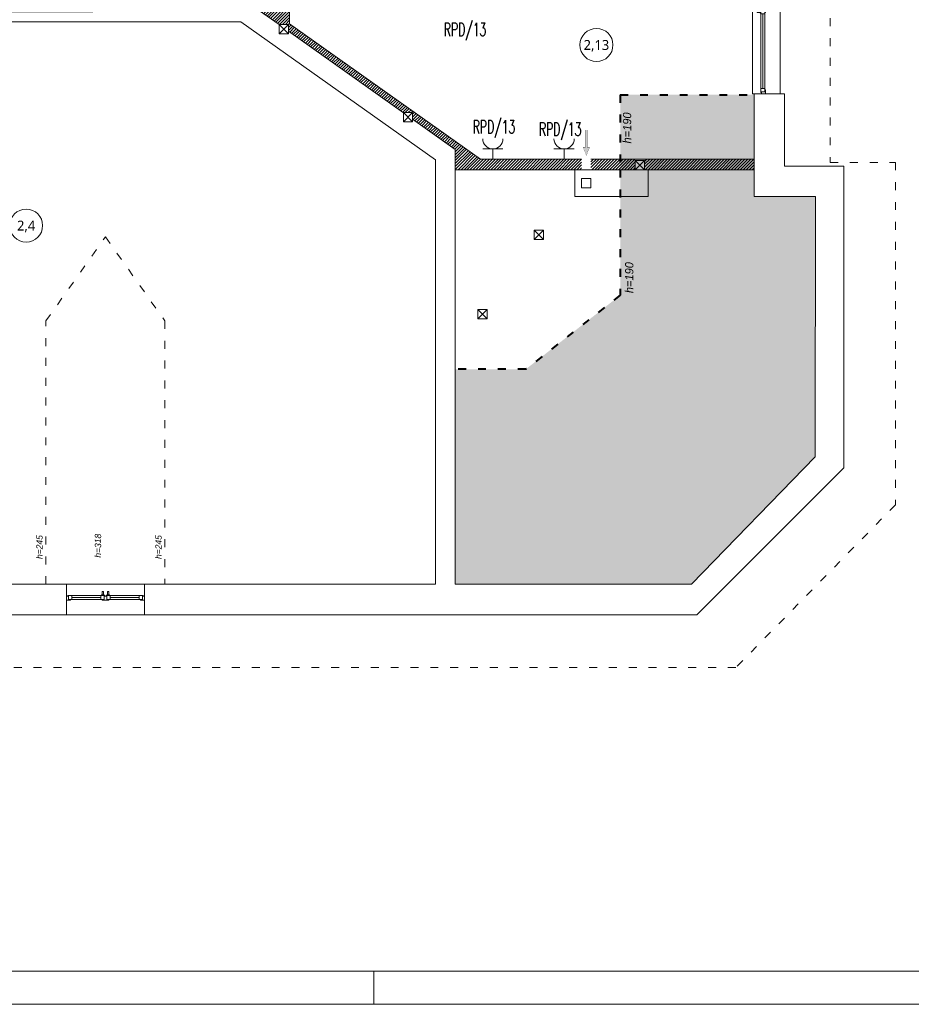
# Model space of a CAD drawing. Header units: millimetres. Extents: x 85284 to 143915, y -66821 to -28273.
# Tile 13 of 28: x 127936 to 129285, y -66715 to -65227. Entities that reach past the tile are written whole.
import ezdxf
from ezdxf.enums import TextEntityAlignment as Align

# ---------------------------------------------------------------- set-up
doc = ezdxf.new("R2010")
doc.units = ezdxf.units.MM
doc.linetypes.add('ACAD_ISO03W100', pattern=[30, 12, -18])
doc.layers.get('0').update_dxf_attribs({"color": 251, "lineweight": 9})
for name, color, linetype, lineweight in [('IE_Gniazda', 3, 'Continuous', 15), ('IE_Numery obw ośw hala', 6, 'Continuous', 13), ('IE_Ramka', 7, 'Continuous', 15), ('IE_Tabelka', 7, 'Continuous', 15), ('opis..KF', 251, 'Continuous', 9), ('pomocnicza', 251, 'Continuous', 9), ('stolarka_arch', 251, 'Continuous', 9), ('wentylacja..KF', 251, 'Continuous', 9), ('wypełnienie 2', 251, 'Continuous', 9), ('ściana pro..KF', 251, 'Continuous', 9), ('ściany ist..KF', 251, 'Continuous', 9)]:
    doc.layers.add(name, color=color, linetype=linetype, lineweight=lineweight)
doc.styles.add('ARCH', font='segoeuil.ttf')
doc.styles.add('SIMPLEX', font='simplex', dxfattribs={"width": 0.85})
pattern_1 = [(45, (-308.0725, -28536.048), (-2.24506403, 2.24506403), [])]

# ---------------------------------------------------------------- blocks, each defined once
blk = doc.blocks.new('*U177')
at = {"layer": 'stolarka_arch', "lineweight": 0}
blk.add_lwpolyline([(0, 0), (251, 0), (251, -42), (0, -42)], close=True, dxfattribs=at)
at = {"layer": 'stolarka_arch'}
for points in [[(0, -22), (6, -22), (6, -23), (3, -23), (3, -28), (0, -28)], [(3, -23), (8, -23), (8, -29), (2, -29), (2, -28), (3, -28)], [(8, -26), (121.3, -26), (121.3, -23), (8, -23)], [(8, -26), (121.3, -26), (121.3, -29), (8, -29)], [(126.3, -23), (121.3, -23), (121.3, -29), (127.3, -29), (127.3, -28), (126.3, -28)], [(126.3, -30), (122.3, -30), (122.3, -29), (126.3, -29)], [(123.3, -22), (133.3, -22), (133.3, -23), (130.3, -23), (130.3, -28), (126.3, -28), (126.3, -23), (123.3, -23)], [(130.3, -23), (135.3, -23), (135.3, -29), (129.3, -29), (129.3, -28), (130.3, -28)], [(134.3, -30), (130.3, -30), (130.3, -29), (134.3, -29)], [(243, -26), (135.3, -26), (135.3, -23), (243, -23)], [(243, -26), (135.3, -26), (135.3, -29), (243, -29)], [(248, -23), (243, -23), (243, -29), (249, -29), (249, -28), (248, -28)], [(251, -22), (245, -22), (245, -23), (248, -23), (248, -28), (251, -28)], [(125.3, -35), (123.3, -35), (123.3, -30), (125.3, -30)], [(133.3, -35), (131.3, -35), (131.3, -30), (133.3, -30)]]:
    blk.add_lwpolyline(points, close=True, dxfattribs=at)
blk = doc.blocks.new('*U180')
at = {"layer": 'stolarka_arch', "lineweight": 0}
blk.add_lwpolyline([(0, 0), (118, 0), (118, -46), (0, -46)], close=True, dxfattribs=at)
at = {"layer": 'stolarka_arch'}
for points in [[(0, -22), (6, -22), (6, -23), (3, -23), (3, -28), (0, -28)], [(3, -23), (8, -23), (8, -29), (2, -29), (2, -28), (3, -28)], [(8, -26), (52, -26), (52, -23), (8, -23)], [(8, -26), (52, -26), (52, -29), (8, -29)], [(57, -23), (52, -23), (52, -29), (58, -29), (58, -28), (57, -28)], [(57, -30), (53, -30), (53, -29), (57, -29)], [(54, -22), (64, -22), (64, -23), (61, -23), (61, -28), (57, -28), (57, -23), (54, -23)], [(61, -23), (66, -23), (66, -29), (60, -29), (60, -28), (61, -28)], [(65, -30), (61, -30), (61, -29), (65, -29)], [(110, -26), (66, -26), (66, -23), (110, -23)], [(110, -26), (66, -26), (66, -29), (110, -29)], [(115, -23), (110, -23), (110, -29), (116, -29), (116, -28), (115, -28)], [(118, -22), (112, -22), (112, -23), (115, -23), (115, -28), (118, -28)], [(56, -35), (54, -35), (54, -30), (56, -30)], [(64, -35), (62, -35), (62, -30), (64, -30)]]:
    blk.add_lwpolyline(points, close=True, dxfattribs=at)
blk = doc.blocks.new('nr pom')
at = {"layer": 'opis..KF', "lineweight": 20}
blk.add_circle((0, 0), 25, dxfattribs=at)
at = {"layer": 'opis..KF', "style": 'ARCH'}
blk.add_attdef('00', text='', height=15, dxfattribs=at).set_placement((0, 0), align=Align.MIDDLE_CENTER)
blk = doc.blocks.new('*U1072')
at = {"layer": 'wentylacja..KF', "lineweight": 5}
h = blk.add_hatch(color=256, dxfattribs=at)
h.dxf.hatch_style = 1
h.paths.add_polyline_path([(12.5, 5), (12.5, 1.2), (38.5, 1.2), (38.5, -1.3), (12.5, -1.3), (12.5, -5), (0, 0)])
at = {"layer": 'wentylacja..KF', "color": 240, "const_width": 0.239}
blk.add_lwpolyline([(12.5, 5), (12.5, 1.2), (38.5, 1.2), (38.5, -1.3), (12.5, -1.3), (12.5, -5), (0, 0)], close=True, dxfattribs=at)
blk = doc.blocks.new('*U1138')
at = {"layer": 'IE_Ramka'}
blk.add_line((-185, 5), (-185, 0), dxfattribs=at)
for points in [[(-797, 0), (0, 0), (0, 444), (-797, 444)], [(-772, 5), (-5, 5), (-5, 439), (-772, 439)]]:
    blk.add_lwpolyline(points, close=True, dxfattribs=at)
blk = doc.blocks.new('G_poj_1faz_IP20')
at = {"layer": 'IE_Gniazda', "color": 0}
for p, q in [((-15.3, 15.3), (15.3, 15.3)), ((0, 15.3), (0, 0))]:
    blk.add_line(p, q, dxfattribs=at)
blk.add_arc((0, 30.7), 15.3, 180, 0, dxfattribs=at)

msp = doc.modelspace()

# ---------------------------------------------------------------- hatches: boundary and pattern name
at = {"layer": 'pomocnicza', "linetype": 'ByBlock', "lineweight": 0, "true_color": 0xe8e8e8}
h = msp.add_hatch(color=254, dxfattribs=at)
h.dxf.hatch_style = 1
h.paths.add_polyline_path([(128595.1, -65755.2), (128701.6, -65755.2), (128844.5, -65643.3), (128844.5, -65340.3), (129046.9, -65340.3), (129046.9, -65494), (129139.7, -65494), (129139.5, -65887.5), (128952.1, -66080), (128595.1, -66080)])
at = {"layer": 'wypełnienie 2', "linetype": 'ByBlock', "transparency": 33554595}
h = msp.add_hatch(dxfattribs=at)
h.set_pattern_fill('ANSI31', color=256)
h.set_pattern_definition(pattern_1)
h.paths.add_polyline_path([(128644.4, -64971), (128632.4, -64971), (128632.4, -64982), (128644.4, -64982)])
h.paths.add_polyline_path([(128644.4, -65082), (128632.4, -65082), (128632.4, -65184), (128530.7, -65184), (128530.7, -65196), (128644.4, -65196)])
h.paths.add_polyline_path([(128530.7, -65184), (128516.7, -65184), (128516.7, -65196), (128530.7, -65196)])
h.paths.add_polyline_path([(128516.7, -65184), (128342.7, -65184), (128342.7, -65244.1), (128516.4, -65367.2), (128516.7, -65367.2), (128516.7, -65354.9), (128344.7, -65232.9), (128344.7, -65196), (128516.7, -65196)])
h.paths.add_polyline_path([(128342.7, -65184), (128328.7, -65184), (128328.7, -65234), (128342.7, -65234)])
h.paths.add_polyline_path([(128328.7, -65184), (128307, -65184), (128286.7, -65204.4), (128328.7, -65234.1), (128328.7, -65234)])
h.paths.add_polyline_path([(128307, -65184), (128257.9, -65184), (128286.7, -65204.4)])
h = msp.add_hatch(dxfattribs=at)
h.set_pattern_fill('ANSI31', color=256)
h.set_pattern_definition(pattern_1)
h.paths.add_polyline_path([(128530.7, -65364.8), (128530.7, -65377.3), (128595.1, -65423), (128595.1, -65453.5), (128775.9, -65453.5), (128786.1, -65453.5), (128786.1, -65437.5), (128633.2, -65437.5)])
h.paths.add_polyline_path([(128516.7, -65354.9), (128516.7, -65367.2), (128530.7, -65367.2), (128530.7, -65364.8)])
h.paths.add_polyline_path([(128844.5, -65437.5), (128800.1, -65437.5), (128800.1, -65453.5), (128844.5, -65453.5)])
h.paths.add_polyline_path([(128867.4, -65439.5), (128867.4, -65437.5), (128844.5, -65437.5), (128844.5, -65453.5), (128867.4, -65453.5)])
h.paths.add_polyline_path([(128881.4, -65437.5), (128881.4, -65439.5), (128881.4, -65453.5), (128886.9, -65453.5), (129046.9, -65453.5), (129046.9, -65437.5)])

# ---------------------------------------------------------------- linework, layer by layer
at = {"linetype": 'ACAD_ISO03W100'}
for points in [[(127084.9, -62605), (129048.9, -62605), (129048.9, -64229), (129260.9, -64229.5), (129256.4, -64984.6), (129162, -64984.6), (129162, -65442.4), (129260.9, -65442.4), (129260.9, -65959.9), (129019.5, -66206), (127438.5, -66206)], [(127976.1, -66080), (127976.1, -65682), (128066.1, -65555.1), (128156.1, -65682), (128156.1, -66080)]]:
    msp.add_lwpolyline(points, dxfattribs=at)
at = {"linetype": 'ByBlock'}
msp.add_lwpolyline([(128775.9, -65494), (128886.9, -65494), (128886.9, -65453.5), (128775.9, -65453.5)], close=True, dxfattribs=at)
msp.add_lwpolyline([(128786.1, -65466.9), (128800.1, -65466.9), (128800.1, -65480.9), (128786.1, -65480.9)], close=True)
at = {"layer": 'pomocnicza', "color": 114, "linetype": 'ACAD_ISO03W100', "lineweight": 40, "true_color": 0x139b48}
for p, q in [((128844.5, -65340.3), (128844.5, -65453.5)), ((128844.5, -65340.3), (129046.9, -65340.3)), ((128844.5, -65453.5), (128844.5, -65643.3)), ((128844.5, -65643.3), (128701.6, -65755.2)), ((128701.6, -65755.2), (128595.1, -65755.2))]:
    msp.add_line(p, q, dxfattribs=at)
at = {"layer": 'ściana pro..KF', "linetype": 'ByBlock'}
for p, q in [((128344.7, -65196), (128344.7, -65232.9)), ((128344.7, -65232.9), (128633.2, -65437.5)), ((128633.2, -65437.5), (128786.1, -65437.5)), ((128800.1, -65437.5), (129046.9, -65437.5)), ((128775.9, -65453.5), (128595.1, -65453.5)), ((128886.9, -65453.5), (129046.9, -65453.5))]:
    msp.add_line(p, q, dxfattribs=at)
at = {"layer": 'ściany ist..KF', "linetype": 'ByBlock'}
for p, q in [((128328.7, -65234.1), (128257.9, -65184)), ((128328.7, -65248), (128342.7, -65234)), ((128328.7, -65234), (128342.7, -65248)), ((128516.7, -65367.4), (128342.7, -65244.1)), ((129046.9, -65339), (129046.9, -65494)), ((129046.9, -65339), (129088.9, -65339)), ((128516.7, -65367.2), (128530.7, -65381.2)), ((128516.7, -65381.2), (128530.7, -65367.2)), ((128589.4, -65419), (128530.7, -65377.3)), ((128595.1, -65423), (128589.4, -65419)), ((128595.1, -65423), (128595.1, -66048)), ((128565, -65441.6), (128565, -66080)), ((128867.4, -65439.5), (128881.4, -65453.5)), ((128867.4, -65453.5), (128881.4, -65439.5)), ((128886.9, -65453.5), (128775.9, -65453.5)), ((128775.9, -65453.5), (128775.9, -65494)), ((128886.9, -65494), (128886.9, -65453.5)), ((128775.9, -65494), (128886.9, -65494)), ((128714.4, -65545), (128728.4, -65559)), ((128714.4, -65559), (128728.4, -65545)), ((128629.4, -65665), (128643.4, -65679)), ((128629.4, -65679), (128643.4, -65665))]:
    msp.add_line(p, q, dxfattribs=at)
for points in [[(128046.9, -65150.4), (128046.9, -65215), (127706.4, -65215), (127706.4, -65230), (128270.8, -65230), (128565, -65438.5), (128565, -66080), (128125.1, -66080), (128125.1, -66126)], [(128125.1, -66126), (128960.4, -66126), (129182.9, -65904.1), (129182.9, -65448), (129092.9, -65448), (129092.9, -65339), (129046.9, -65339), (129046.9, -65494), (129139.7, -65494), (129139.5, -65887.5), (128952.1, -66080), (128595.1, -66080), (128595.1, -65423), (128530.7, -65377.3), (128530.7, -65381.2), (128516.7, -65381.2), (128516.7, -65367.4), (128342.7, -65244.1), (128342.7, -65248), (128328.7, -65248), (128328.7, -65234.1), (128257.9, -65184), (128092.9, -65184), (128092.9, -65150.4)], [(128046.9, -65230), (128270.8, -65230)], [(128270.8, -65230), (128565, -65438.5), (128565, -65567.9)], [(128328.7, -65234), (128342.7, -65234), (128342.7, -65248), (128328.7, -65248), (128328.7, -65234)], [(128516.7, -65367.2), (128530.7, -65367.2), (128530.7, -65381.2), (128516.7, -65381.2), (128516.7, -65367.2)], [(128867.4, -65439.5), (128881.4, -65439.5), (128881.4, -65453.5), (128867.4, -65453.5), (128867.4, -65439.5)], [(128714.4, -65545), (128728.4, -65545), (128728.4, -65559), (128714.4, -65559), (128714.4, -65545)], [(128629.4, -65665), (128643.4, -65665), (128643.4, -65679), (128629.4, -65679), (128629.4, -65665)]]:
    msp.add_lwpolyline(points, dxfattribs=at)
msp.add_lwpolyline([(127761.4, -66126), (128007.1, -66126), (128007.1, -66080), (127761.4, -66080)], close=True, dxfattribs=at)

# ---------------------------------------------------------------- block references
at = {"layer": 'IE_Gniazda'}
for p in [(128652, -65437.5), (128759.7, -65437.5)]:
    msp.add_blockref('G_poj_1faz_IP20', p, dxfattribs=at)
at = {"layer": 'IE_Tabelka', "xscale": 10, "yscale": 10, "zscale": 10}
msp.add_blockref('*U1138', (130322, -66714.8), dxfattribs=at)
at = {"layer": 'opis..KF', "color": 30}
for p, values in [((128808.6, -65265), {'00': '2,13'}), ((127946.2, -65538), {'00': '2,4'})]:
    msp.add_blockref('nr pom', p, dxfattribs=at).add_auto_attribs(values)
at = {"layer": 'stolarka_arch', "xscale": -1, "rotation": 270}
msp.add_blockref('*U177', (129086.4, -65339), dxfattribs=at)
at = {"layer": 'stolarka_arch', "rotation": 180}
msp.add_blockref('*U180', (128125.1, -66126), dxfattribs=at)
at = {"layer": 'wentylacja..KF', "rotation": 89.99999999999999}
msp.add_blockref('*U1072', (128793.3, -65432), dxfattribs=at)

# ---------------------------------------------------------------- texts
at = {"layer": 'IE_Numery obw ośw hala', "style": 'SIMPLEX', "width": 0.6}
for p in [(128577.8, -65251.6), (128621.5, -65398.7), (128721.6, -65402.1)]:
    msp.add_text('RPD/13', height=20, dxfattribs=at).set_placement(p)
at = {"layer": 'opis..KF', "attachment_point": 5, "rotation": 90, "style": 'ARCH'}
for s, insert, char_height in [('{\\fCentury Gothic|b0|i1|c238|p34;h=190}', (128855, -65390.4), 12.48), ('{\\fCentury Gothic|b0|i1|c238|p34;h=190}', (128858.3, -65616.6), 12.48), ('{\\fCentury Gothic|b0|i1|c238|p34;h=245}', (127966.4, -66023.8), 9.6), ('{\\fCentury Gothic|b0|i1|c238|p34;h=318}', (128054.9, -66021.8), 9.6), ('{\\fCentury Gothic|b0|i1|c238|p34;h=245}', (128146.4, -66023.8), 9.6)]:
    msp.add_mtext_dynamic_manual_height_columns(s, width=156.7, gutter_width=70, heights=[0], dxfattribs=dict(at, insert=insert, char_height=char_height))

doc.saveas('drawing.dxf')
